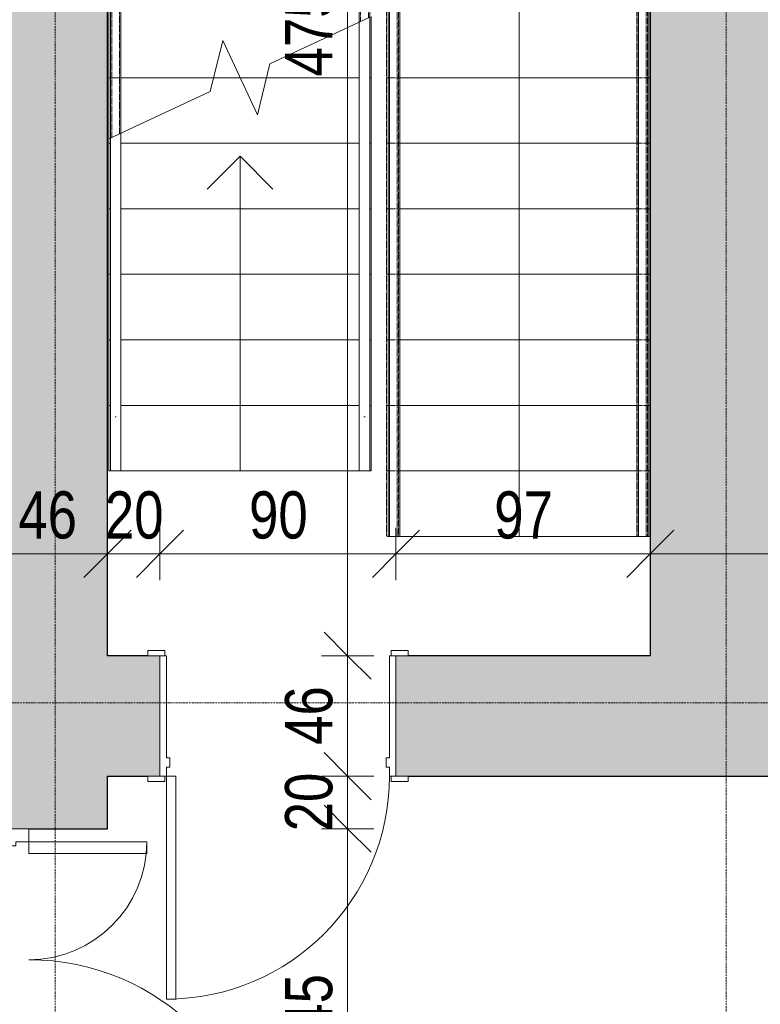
# Model space of a CAD drawing. Header units: centimetres. Extents: x 14811 to 18313, y -10850 to -8539.
# Tile 8 of 13: x 16206 to 16489, y -9484 to -9108. Entities that reach past the tile are written whole.
import ezdxf

# ---------------------------------------------------------------- set-up
doc = ezdxf.new("R2010")
doc.units = ezdxf.units.CM
doc.linetypes.add('Linia siatki', pattern=[0.9925, 0.47, -0.2175, 0.0875, -0.2175])
doc.linetypes.add('Ponad', pattern=[0.396875, 0.238125, -0.15875])
for name, color, linetype, lineweight in [('A-ANNO-DIMS', 211, 'Continuous', 9), ('A-ANNO-DIMS-100', 211, 'Continuous', 9), ('A-DETL-THIN', 151, 'Continuous', 9), ('A-DOOR', 31, 'Continuous', 9), ('A-DOOR-FRAM', 31, 'Continuous', 18), ('A-FLOR-HRAL', 11, 'Continuous', 9), ('A-FLOR-HRAL-MBND', 5, 'Ponad', 9), ('A-WALL', 113, 'Continuous', 9), ('A-WALL-PATT', 111, 'Continuous', 25), ('S-GRID', 1, 'Continuous', 9), ('S-STRS', 31, 'Continuous', 9), ('S-STRS-ANNO', 31, 'Continuous', 9), ('S-STRS-MBND', 31, 'Ponad', 9)]:
    doc.layers.add(name, color=color, linetype=linetype, lineweight=lineweight)
doc.styles.add('Arial_2', font='arial.ttf', dxfattribs={"width": 0.8, "height": 18})
doc.dimstyles.new('Przekątna_-_1_8_mm_Arial', dxfattribs={"dimscale": 30.48, "dimtxt": 18.364669, "dimasz": 0.590551, "dimexe": 0.328084, "dimexo": 0.0625, "dimgap": 0.016404, "dimtad": 1, "dimdec": 0, "dimdsep": 46, "dimtxsty": 'Arial_2', "dimblk1": 'OBLIQUE', "dimblk2": 'OBLIQUE', "dimsah": 1, "dimcen": 0.09, "dimazin": 0, "dimtfac": 1, "dimtdec": 4, "dimtix": 1, "dimtmove": 0, "dimatfit": 3, "dimfxl": 0.328084, "dimfxlon": 1, "dimtvp": 1, "dimtolj": 1, "dimtzin": 0, "dimarcsym": 2})

# ---------------------------------------------------------------- blocks, each defined once
blk = doc.blocks.new('Drzwi-korytarz-niesymetryczne-wpuszczane - 1350 x 2000mm-590928-4_Poziom piętra inwentaryzacja')
at = {"layer": 'A-DOOR', "lineweight": 18}
for p, q in [((-63, 6.365), (-67.5, 6.365)), ((-67.5, 6.365), (-67.5, -83.635)), ((-63, -83.635), (-63, 6.365)), ((63, 6.365), (67.5, 6.365)), ((63, -38.635), (63, 6.365)), ((67.5, 6.365), (67.5, -38.635)), ((67.5, -38.635), (63, -38.635)), ((-67.5, -83.635), (-63, -83.635))]:
    blk.add_line(p, q, dxfattribs=at)
at = {"layer": 'A-DOOR'}
for centre, radius, start, end in [((-67.5, 6.365), 90, 270, 360), ((67.5, 6.365), 45, 180, 270)]:
    blk.add_arc(centre, radius, start, end, dxfattribs=at)
at = {"layer": 'A-DOOR-FRAM'}
for p, q in [((-72.5, 21.365), (-67.5, 21.365)), ((-72.5, 6.365), (-72.5, 21.365)), ((-67.5, 21.365), (-67.5, 16.44375)), ((67.5, 21.365), (72.5, 21.365)), ((67.5, 16.44375), (67.5, 21.365)), ((72.5, 21.365), (72.5, 6.365)), ((-67.5, 16.44375), (-65.9125, 16.44375)), ((-65.9125, 16.44375), (-65.9125, 11.34125)), ((65.9125, 16.44375), (67.5, 16.44375)), ((65.9125, 11.34125), (65.9125, 16.44375)), ((-67.5, 11.34125), (-67.5, 6.365)), ((-65.9125, 11.34125), (-67.5, 11.34125)), ((67.5, 11.34125), (65.9125, 11.34125)), ((67.5, 6.365), (67.5, 11.34125)), ((-67.5, 6.365), (-72.5, 6.365)), ((72.5, 6.365), (67.5, 6.365))]:
    blk.add_line(p, q, dxfattribs=at)
blk = doc.blocks.new('Drzwi-wewnętrzne-jednoskrzydłowe-dwupanelowe-drewniane - 900 x 2100mm-718473-4_Poziom piętra inwentaryzacja')
at = {"layer": 'A-DOOR', "lineweight": 18}
for p, q in [((42.5, 107.6825), (39, 107.6825)), ((39, 107.6825), (39, 22.6825)), ((42.5, 22.6825), (42.5, 107.6825)), ((39, 22.6825), (42.5, 22.6825))]:
    blk.add_line(p, q, dxfattribs=at)
at = {"layer": 'A-DOOR'}
for p, q in [((-43.135, 24.6825), (-49.635, 24.6825)), ((-49.635, 24.6825), (-49.635, 22.6825)), ((-49.635, 22.6825), (-43.135, 22.6825)), ((-43.135, 22.6825), (-43.135, 24.6825)), ((49.635, 24.6825), (43.135, 24.6825)), ((43.135, 24.6825), (43.135, 22.6825)), ((43.135, 22.6825), (49.635, 22.6825)), ((49.635, 22.6825), (49.635, 24.6825)), ((-43.135, -23.3175), (-49.635, -23.3175)), ((-49.635, -23.3175), (-49.635, -25.3175)), ((-49.635, -25.3175), (-43.135, -25.3175)), ((-43.135, -25.3175), (-43.135, -23.3175)), ((49.635, -23.3175), (43.135, -23.3175)), ((43.135, -23.3175), (43.135, -25.3175)), ((43.135, -25.3175), (49.635, -25.3175)), ((49.635, -25.3175), (49.635, -23.3175))]:
    blk.add_line(p, q, dxfattribs=at)
blk.add_arc((42.5, 22.6825), 85, 90, 180, dxfattribs=at)
at = {"layer": 'A-DOOR-FRAM'}
for p, q in [((-42.5, 22.6825), (-45, 22.6825)), ((-45, 22.6825), (-45, -23.3175)), ((-42.5, 19.1825), (-42.5, 22.6825)), ((42.5, 22.6825), (42.5, 19.1825)), ((45, 22.6825), (42.5, 22.6825)), ((45, -23.3175), (45, 22.6825)), ((-41.23, 19.1825), (-42.5, 19.1825)), ((-41.23, 15.69), (-41.23, 19.1825)), ((42.5, 19.1825), (41.23, 19.1825)), ((41.23, 19.1825), (41.23, 15.69)), ((-42.5, -23.3175), (-42.5, 15.69)), ((-42.5, 15.69), (-41.23, 15.69)), ((41.23, 15.69), (42.5, 15.69)), ((42.5, 15.69), (42.5, -23.3175)), ((-45, -23.3175), (-42.5, -23.3175)), ((42.5, -23.3175), (45, -23.3175))]:
    blk.add_line(p, q, dxfattribs=at)
blk = doc.blocks.new('Typ poręczy górnej - Górna poręcz_wewnętrzny_-715576-4_Poziom piętra inwentaryzacja')
at = {"layer": 'A-FLOR-HRAL'}
for p, q in [((16335.62, -8977.45), (16335.62, -9109.02)), ((16349.16, -8975.67), (16337.04, -8975.67)), ((16339.62, -9107.15), (16339.62, -8980.8)), ((16340.39, -8979.67), (16347.16, -8979.67)), ((16347.16, -8977.67), (16347.16, -9305.21)), ((16351.16, -9305.21), (16351.16, -8977.67))]:
    blk.add_line(p, q, dxfattribs=at)
at = {"layer": 'A-FLOR-HRAL', "flags": 128}
for points in [[(16337.62, -8978.03), (16337.1, -8977.63), (16336.62, -8977.34), (16336.21, -8977.17), (16335.89, -8977.13), (16335.69, -8977.22), (16335.62, -8977.45)], [(16335.62, -8977.45), (16335.69, -8977.79), (16335.89, -8978.22), (16336.21, -8978.71), (16336.62, -8979.23), (16337.1, -8979.74), (16337.62, -8980.21), (16337.82, -8980.37)], [(16337.83, -8977.91), (16337.62, -8977.67), (16337.23, -8977.16), (16336.93, -8976.67), (16336.76, -8976.26), (16336.72, -8975.94), (16336.81, -8975.74), (16337.04, -8975.67)], [(16349.16, -8975.67), (16348.64, -8975.74), (16348.16, -8975.94), (16347.75, -8976.26), (16347.43, -8976.67), (16347.23, -8977.16), (16347.16, -8977.67)], [(16347.16, -8977.67), (16347.23, -8977.16), (16347.43, -8976.67), (16347.75, -8976.26), (16348.16, -8975.94), (16348.64, -8975.74), (16349.16, -8975.67), (16349.68, -8975.74), (16350.16, -8975.94), (16350.58, -8976.26)], [(16350.58, -8976.26), (16350.16, -8975.94), (16349.68, -8975.74), (16349.16, -8975.67)], [(16339.46, -8980.22), (16339.35, -8980.03), (16339.14, -8979.68)], [(16349.36, -9305.21), (16349.16, -9305.21), (16348.97, -9305.21)]]:
    blk.add_lwpolyline(points, dxfattribs=at)
blk = doc.blocks.new('Typ poręczy górnej - Górna poręcz_wewnętrzny_-V6-4_Poziom piętra inwentaryzacja')
at = {"layer": 'A-FLOR-HRAL'}
for p, q in [((16337.62, -8975.67), (16337.62, -8979.67)), ((16337.62, -8975.67), (16351.16, -8975.67)), ((16351.16, -8975.67), (16351.16, -9305.21)), ((16335.62, -8980.21), (16339.62, -8980.21)), ((16335.62, -9109.02), (16335.62, -8980.21)), ((16337.62, -8979.67), (16347.16, -8979.67)), ((16339.62, -9107.15), (16339.62, -8980.21)), ((16347.16, -8979.67), (16347.16, -9305.21)), ((16351.16, -9305.21), (16347.16, -9305.21))]:
    blk.add_line(p, q, dxfattribs=at)
blk = doc.blocks.new('Typ poręczy górnej - Górna poręcz_wewnętrzny_-715590-4_Poziom piętra inwentaryzacja')
at = {"layer": 'A-FLOR-HRAL'}
for p, q in [((16240.7, -8979.62), (16240.7, -9153.24)), ((16244.7, -9151.41), (16244.7, -8979.62)), ((16442.08, -8981.31), (16442.08, -9305.21)), ((16446.08, -9305.21), (16446.08, -8981.31))]:
    blk.add_line(p, q, dxfattribs=at)
at = {"layer": 'A-FLOR-HRAL', "flags": 128}
blk.add_lwpolyline([(16444.28, -9305.21), (16444.08, -9305.21), (16443.89, -9305.21)], dxfattribs=at)
blk = doc.blocks.new('Typ poręczy górnej - Górna poręcz_wewnętrzny_-V7-4_Poziom piętra inwentaryzacja')
at = {"layer": 'A-FLOR-HRAL'}
for p, q in [((16442.08, -8955.21), (16442.08, -9305.21)), ((16446.08, -8955.21), (16446.08, -9305.21)), ((16240.7, -9153.24), (16240.7, -8980.21)), ((16244.7, -9151.41), (16244.7, -8980.21)), ((16446.08, -9305.21), (16442.08, -9305.21))]:
    blk.add_line(p, q, dxfattribs=at)
blk = doc.blocks.new('Poręcz - Poręcz-717018-4_Poziom piętra inwentaryzacja')
at = {"layer": 'A-FLOR-HRAL-MBND'}
for p, q in [((16336.12, -8976.17), (16350.12, -8976.17)), ((16336.12, -8980.21), (16336.12, -8976.17)), ((16336.12, -8976.17), (16350.12, -8976.17)), ((16336.12, -8980.21), (16336.12, -8976.17)), ((16336.12, -8976.17), (16350.12, -8976.17)), ((16336.12, -8980.21), (16336.12, -8976.17)), ((16336.12, -8976.17), (16350.12, -8976.17)), ((16336.12, -8980.21), (16336.12, -8976.17)), ((16350.12, -8976.17), (16350.12, -9305.21)), ((16350.12, -8976.17), (16350.12, -9305.21)), ((16350.12, -8976.17), (16350.12, -9305.21)), ((16350.12, -8976.17), (16350.12, -9305.21)), ((16336.12, -9108.78), (16336.12, -8980.21)), ((16336.12, -9108.78), (16336.12, -8980.21)), ((16336.12, -9108.78), (16336.12, -8980.21)), ((16336.12, -9108.78), (16336.12, -8980.21)), ((16339.12, -8979.17), (16347.12, -8979.17)), ((16339.12, -8980.21), (16339.12, -8979.17)), ((16339.12, -8979.17), (16347.12, -8979.17)), ((16339.12, -8980.21), (16339.12, -8979.17)), ((16339.12, -8979.17), (16347.12, -8979.17)), ((16339.12, -8980.21), (16339.12, -8979.17)), ((16339.12, -8979.17), (16347.12, -8979.17)), ((16339.12, -8980.21), (16339.12, -8979.17)), ((16339.12, -9107.38), (16339.12, -8980.21)), ((16339.12, -9107.38), (16339.12, -8980.21)), ((16339.12, -9107.38), (16339.12, -8980.21)), ((16339.12, -9107.38), (16339.12, -8980.21)), ((16347.12, -8979.17), (16347.12, -9305.21)), ((16347.12, -8979.17), (16347.12, -9305.21)), ((16347.12, -8979.17), (16347.12, -9305.21)), ((16347.12, -8979.17), (16347.12, -9305.21)), ((16350.12, -9305.21), (16347.12, -9305.21)), ((16350.12, -9305.21), (16347.12, -9305.21)), ((16350.12, -9305.21), (16347.12, -9305.21)), ((16350.12, -9305.21), (16347.12, -9305.21))]:
    blk.add_line(p, q, dxfattribs=at)
blk = doc.blocks.new('Poręcz - Poręcz-717022-4_Poziom piętra inwentaryzacja')
at = {"layer": 'A-FLOR-HRAL-MBND'}
for p, q in [((16241.2, -9153.05), (16241.2, -8980.21)), ((16241.2, -9153.05), (16241.2, -8980.21)), ((16241.2, -9153.05), (16241.2, -8980.21)), ((16241.2, -9153.05), (16241.2, -8980.21)), ((16244.2, -9151.65), (16244.2, -8980.21)), ((16244.2, -9151.65), (16244.2, -8980.21)), ((16244.2, -9151.65), (16244.2, -8980.21)), ((16244.2, -9151.65), (16244.2, -8980.21)), ((16442.04, -8980.21), (16442.04, -9305.21)), ((16442.04, -8980.21), (16442.04, -9305.21)), ((16442.04, -8980.21), (16442.04, -9305.21)), ((16442.04, -8980.21), (16442.04, -9305.21)), ((16445.04, -8980.21), (16445.04, -9305.21)), ((16445.04, -8980.21), (16445.04, -9305.21)), ((16445.04, -8980.21), (16445.04, -9305.21)), ((16445.04, -8980.21), (16445.04, -9305.21)), ((16445.04, -9305.21), (16442.04, -9305.21)), ((16445.04, -9305.21), (16442.04, -9305.21)), ((16445.04, -9305.21), (16442.04, -9305.21)), ((16445.04, -9305.21), (16442.04, -9305.21))]:
    blk.add_line(p, q, dxfattribs=at)
blk = doc.blocks.new('Typ poręczy górnej - Górna poręcz_wewnętrzny_-717034-4_Poziom piętra inwentaryzacja')
at = {"layer": 'A-FLOR-HRAL'}
for p, q in [((16335.62, -9255.97), (16335.62, -9280.21)), ((16339.62, -9280.21), (16339.62, -9255.97)), ((16337.41, -9259.59), (16337.83, -9259.59))]:
    blk.add_line(p, q, dxfattribs=at)
at = {"layer": 'A-FLOR-HRAL', "flags": 128}
blk.add_lwpolyline([(16337.82, -9280.21), (16337.62, -9280.21), (16337.43, -9280.21)], dxfattribs=at)
blk = doc.blocks.new('Typ poręczy górnej - Górna poręcz_wewnętrzny_-V8-4_Poziom piętra inwentaryzacja')
at = {"layer": 'A-FLOR-HRAL', "linetype": 'Ponad'}
for p, q in [((16337.62, -8975.67), (16337.62, -8979.67)), ((16337.62, -8975.67), (16350.62, -8975.67)), ((16350.62, -8975.67), (16350.62, -9305.21)), ((16335.62, -8980.21), (16339.62, -8980.21)), ((16335.62, -9109.02), (16335.62, -8980.21)), ((16337.62, -8979.67), (16346.62, -8979.67)), ((16339.62, -9107.15), (16339.62, -8980.21)), ((16346.62, -8979.67), (16346.62, -9305.21)), ((16350.62, -9305.21), (16346.62, -9305.21))]:
    blk.add_line(p, q, dxfattribs=at)
at = {"layer": 'A-FLOR-HRAL'}
for p, q in [((16339.62, -9107.15), (16335.62, -9109.02)), ((16335.62, -9280.21), (16335.62, -9109.02)), ((16339.62, -9280.21), (16339.62, -9107.15)), ((16335.62, -9280.21), (16339.62, -9280.21))]:
    blk.add_line(p, q, dxfattribs=at)
blk = doc.blocks.new('Typ poręczy górnej - Górna poręcz_wewnętrzny_-717048-4_Poziom piętra inwentaryzacja')
at = {"layer": 'A-FLOR-HRAL'}
for p, q in [((16240.7, -9255.97), (16240.7, -9280.21)), ((16244.7, -9280.21), (16244.7, -9255.97)), ((16242.49, -9259.59), (16242.91, -9259.59))]:
    blk.add_line(p, q, dxfattribs=at)
at = {"layer": 'A-FLOR-HRAL', "flags": 128}
blk.add_lwpolyline([(16242.9, -9280.21), (16242.7, -9280.21), (16242.51, -9280.21)], dxfattribs=at)
blk = doc.blocks.new('Typ poręczy górnej - Górna poręcz_wewnętrzny_-V9-4_Poziom piętra inwentaryzacja')
at = {"layer": 'A-FLOR-HRAL', "linetype": 'Ponad'}
for p, q in [((16441.54, -8955.21), (16441.54, -9305.21)), ((16445.54, -8955.21), (16445.54, -9305.21)), ((16240.7, -9153.28), (16240.7, -8980.21)), ((16244.7, -9151.41), (16244.7, -8980.21)), ((16445.54, -9305.21), (16441.54, -9305.21))]:
    blk.add_line(p, q, dxfattribs=at)
at = {"layer": 'A-FLOR-HRAL'}
for p, q in [((16244.7, -9151.41), (16240.7, -9153.28)), ((16240.7, -9280.21), (16240.7, -9153.28)), ((16244.7, -9280.21), (16244.7, -9151.41)), ((16240.7, -9280.21), (16244.7, -9280.21))]:
    blk.add_line(p, q, dxfattribs=at)
blk = doc.blocks.new('DIMBLOCK154-4_Poziom piętra inwentaryzacja')
at = {"layer": 'A-ANNO-DIMS-100'}
for p, q in [((16331.2, -9416.71), (16322.2, -9407.71)), ((16331.2, -9416.71), (16321.2, -9416.71)), ((16331.2, -9561.71), (16331.2, -9416.71)), ((16331.2, -9416.71), (16340.2, -9425.71)), ((16331.2, -9416.71), (16341.2, -9416.71)), ((16331.2, -9561.71), (16322.2, -9552.71)), ((16331.2, -9561.71), (16321.2, -9561.71)), ((16331.2, -9561.71), (16340.2, -9570.71)), ((16331.2, -9561.71), (16341.2, -9561.71))]:
    blk.add_line(p, q, dxfattribs=at)
at = {"layer": 'A-ANNO-DIMS-100', "color": 0, "insert": (16307.34, -9505.74), "char_height": 18, "width": 39.6677, "attachment_point": 1, "rotation": 90, "line_spacing_factor": 0.941778, "style": 'Arial_2'}
blk.add_mtext('145', dxfattribs=at)
blk = doc.blocks.new('_Oblique')
at = {"color": 0, "linetype": 'ByBlock', "lineweight": -2}
blk.add_line((-0.5, -0.5), (0.5, 0.5), dxfattribs=at)
blk = doc.blocks.new('DIMBLOCK155-4_Poziom piętra inwentaryzacja')
at = {"layer": 'A-ANNO-DIMS-100'}
for p, q in [((16331.2, -9396.71), (16322.2, -9387.71)), ((16331.2, -9396.71), (16321.2, -9396.71)), ((16331.2, -9416.71), (16331.2, -9396.71)), ((16331.2, -9396.71), (16340.2, -9405.71)), ((16331.2, -9396.71), (16341.2, -9396.71)), ((16331.2, -9416.71), (16322.2, -9407.71)), ((16331.2, -9416.71), (16321.2, -9416.71)), ((16331.2, -9416.71), (16340.2, -9425.71)), ((16331.2, -9416.71), (16341.2, -9416.71))]:
    blk.add_line(p, q, dxfattribs=at)
at = {"layer": 'A-ANNO-DIMS-100', "color": 0, "insert": (16307.34, -9417.73), "char_height": 18, "width": 26.4451, "attachment_point": 1, "rotation": 90, "line_spacing_factor": 0.941778, "style": 'Arial_2'}
blk.add_mtext('20', dxfattribs=at)
blk = doc.blocks.new('DIMBLOCK156-4_Poziom piętra inwentaryzacja')
at = {"layer": 'A-ANNO-DIMS-100'}
for p, q in [((16331.2, -9350.71), (16322.2, -9341.71)), ((16331.2, -9350.71), (16321.2, -9350.71)), ((16331.2, -9396.71), (16331.2, -9350.71)), ((16331.2, -9350.71), (16340.2, -9359.71)), ((16331.2, -9350.71), (16341.2, -9350.71)), ((16331.2, -9396.71), (16322.2, -9387.71)), ((16331.2, -9396.71), (16321.2, -9396.71)), ((16331.2, -9396.71), (16340.2, -9405.71)), ((16331.2, -9396.71), (16341.2, -9396.71))]:
    blk.add_line(p, q, dxfattribs=at)
at = {"layer": 'A-ANNO-DIMS-100', "color": 0, "insert": (16307.34, -9384.73), "char_height": 18, "width": 26.4451, "attachment_point": 1, "rotation": 90, "line_spacing_factor": 0.941778, "style": 'Arial_2'}
blk.add_mtext('46', dxfattribs=at)
blk = doc.blocks.new('DIMBLOCK157-4_Poziom piętra inwentaryzacja')
at = {"layer": 'A-ANNO-DIMS-100'}
for p, q in [((16331.2, -8875.71), (16322.2, -8866.71)), ((16331.2, -8875.71), (16321.2, -8875.71)), ((16331.2, -9350.71), (16331.2, -8875.71)), ((16331.2, -8875.71), (16340.2, -8884.71)), ((16331.2, -8875.71), (16341.2, -8875.71)), ((16331.2, -9350.71), (16322.2, -9341.71)), ((16331.2, -9350.71), (16321.2, -9350.71)), ((16331.2, -9350.71), (16340.2, -9359.71)), ((16331.2, -9350.71), (16341.2, -9350.71))]:
    blk.add_line(p, q, dxfattribs=at)
at = {"layer": 'A-ANNO-DIMS-100', "color": 0, "insert": (16307.34, -9129.74), "char_height": 18, "width": 39.6677, "attachment_point": 1, "rotation": 90, "line_spacing_factor": 0.941778, "style": 'Arial_2'}
blk.add_mtext('475', dxfattribs=at)
blk = doc.blocks.new('DIMBLOCK167-4_Poziom piętra inwentaryzacja')
at = {"layer": 'A-ANNO-DIMS-100'}
for p, q in [((16193.62, -9311.88), (16193.62, -9301.88)), ((16193.62, -9311.88), (16202.62, -9302.88)), ((16239.62, -9311.88), (16239.62, -9301.88)), ((16239.62, -9311.88), (16248.62, -9302.88)), ((16193.62, -9311.88), (16184.62, -9320.88)), ((16193.62, -9311.88), (16239.62, -9311.88)), ((16193.62, -9311.88), (16193.62, -9321.88)), ((16239.62, -9311.88), (16230.62, -9320.88)), ((16239.62, -9311.88), (16239.62, -9321.88))]:
    blk.add_line(p, q, dxfattribs=at)
at = {"layer": 'A-ANNO-DIMS-100', "color": 0, "insert": (16205.6, -9288.02), "char_height": 18, "width": 26.4451, "attachment_point": 1, "line_spacing_factor": 0.941778, "style": 'Arial_2'}
blk.add_mtext('46', dxfattribs=at)
blk = doc.blocks.new('DIMBLOCK168-4_Poziom piętra inwentaryzacja')
at = {"layer": 'A-ANNO-DIMS-100'}
for p, q in [((16239.62, -9311.88), (16239.62, -9301.88)), ((16239.62, -9311.88), (16248.62, -9302.88)), ((16259.62, -9311.88), (16259.62, -9301.88)), ((16259.62, -9311.88), (16268.62, -9302.88)), ((16239.62, -9311.88), (16230.62, -9320.88)), ((16239.62, -9311.88), (16259.62, -9311.88)), ((16239.62, -9311.88), (16239.62, -9321.88)), ((16259.62, -9311.88), (16250.62, -9320.88)), ((16259.62, -9311.88), (16259.62, -9321.88))]:
    blk.add_line(p, q, dxfattribs=at)
at = {"layer": 'A-ANNO-DIMS-100', "color": 0, "insert": (16238.6, -9288.02), "char_height": 18, "width": 26.4451, "attachment_point": 1, "line_spacing_factor": 0.941778, "style": 'Arial_2'}
blk.add_mtext('20', dxfattribs=at)
blk = doc.blocks.new('DIMBLOCK169-4_Poziom piętra inwentaryzacja')
at = {"layer": 'A-ANNO-DIMS-100'}
for p, q in [((16259.62, -9311.88), (16259.62, -9301.88)), ((16259.62, -9311.88), (16268.62, -9302.88)), ((16349.62, -9311.88), (16349.62, -9301.88)), ((16349.62, -9311.88), (16358.62, -9302.88)), ((16259.62, -9311.88), (16250.62, -9320.88)), ((16259.62, -9311.88), (16349.62, -9311.88)), ((16259.62, -9311.88), (16259.62, -9321.88)), ((16349.62, -9311.88), (16340.62, -9320.88)), ((16349.62, -9311.88), (16349.62, -9321.88))]:
    blk.add_line(p, q, dxfattribs=at)
at = {"layer": 'A-ANNO-DIMS-100', "color": 0, "insert": (16293.6, -9288.02), "char_height": 18, "width": 26.4451, "attachment_point": 1, "line_spacing_factor": 0.941778, "style": 'Arial_2'}
blk.add_mtext('90', dxfattribs=at)
blk = doc.blocks.new('DIMBLOCK170-4_Poziom piętra inwentaryzacja')
at = {"layer": 'A-ANNO-DIMS-100'}
for p, q in [((16349.62, -9311.88), (16349.62, -9301.88)), ((16349.62, -9311.88), (16358.62, -9302.88)), ((16446.62, -9311.88), (16446.62, -9301.88)), ((16446.62, -9311.88), (16455.62, -9302.88)), ((16349.62, -9311.88), (16340.62, -9320.88)), ((16349.62, -9311.88), (16446.62, -9311.88)), ((16349.62, -9311.88), (16349.62, -9321.88)), ((16446.62, -9311.88), (16437.62, -9320.88)), ((16446.62, -9311.88), (16446.62, -9321.88))]:
    blk.add_line(p, q, dxfattribs=at)
at = {"layer": 'A-ANNO-DIMS-100', "color": 0, "insert": (16387.1, -9288.02), "char_height": 18, "width": 26.4451, "attachment_point": 1, "line_spacing_factor": 0.941778, "style": 'Arial_2'}
blk.add_mtext('97', dxfattribs=at)
blk = doc.blocks.new('DIMBLOCK171-4_Poziom piętra inwentaryzacja')
at = {"layer": 'A-ANNO-DIMS-100'}
for p, q in [((16446.62, -9311.88), (16446.62, -9301.88)), ((16446.62, -9311.88), (16455.62, -9302.88)), ((16794.62, -9311.88), (16794.62, -9301.88)), ((16794.62, -9311.88), (16803.62, -9302.88)), ((16446.62, -9311.88), (16437.62, -9320.88)), ((16446.62, -9311.88), (16794.62, -9311.88)), ((16446.62, -9311.88), (16446.62, -9321.88)), ((16794.62, -9311.88), (16785.62, -9320.88)), ((16794.62, -9311.88), (16794.62, -9321.88))]:
    blk.add_line(p, q, dxfattribs=at)
at = {"layer": 'A-ANNO-DIMS-100', "color": 0, "insert": (16604.09, -9288.02), "char_height": 18, "width": 39.6677, "attachment_point": 1, "line_spacing_factor": 0.941778, "style": 'Arial_2'}
blk.add_mtext('348', dxfattribs=at)

msp = doc.modelspace()

# ---------------------------------------------------------------- hatches: boundary and pattern name
at = {"layer": 'A-WALL-PATT', "lineweight": 9}
h = msp.add_hatch(color=256, dxfattribs=at)
h.paths.add_polyline_path([(16209.03, -10415.71), (16239.62, -10415.71), (16239.62, -9561.71), (16193.62, -9561.71), (16193.62, -10415.71)])
h.paths.add_polyline_path([(16194.62, -9416.71), (16239.62, -9416.71), (16239.62, -8812.71), (16193.62, -8812.71), (16193.62, -9416.71)])
msp.add_hatch(color=256, dxfattribs=at).paths.add_polyline_path([(16494.62, -9396.71), (16494.62, -8875.71), (16446.62, -8875.71), (16446.62, -9396.71)])
h = msp.add_hatch(color=256, dxfattribs=at)
h.paths.add_polyline_path([(16254.99, -9396.71), (16259.62, -9396.71), (16259.62, -9350.71), (16239.62, -9350.71), (16239.62, -9396.71)])
h.paths.add_polyline_path([(16354.26, -9396.71), (16446.62, -9396.71), (16446.62, -9350.71), (16349.62, -9350.71), (16349.62, -9396.71)])

# ---------------------------------------------------------------- linework, layer by layer
at = {"layer": 'A-DETL-THIN'}
for p, q in [((16239.62, -9350.71), (16239.62, -9100.71)), ((16446.62, -9100.71), (16446.62, -9350.71))]:
    msp.add_line(p, q, dxfattribs=at)
at = {"layer": 'A-WALL', "lineweight": 25}
for p, q in [((16239.62, -9350.71), (16239.62, -8875.71)), ((16446.62, -8875.71), (16446.62, -9350.71)), ((16254.99, -9350.71), (16239.62, -9350.71)), ((16446.62, -9350.71), (16354.26, -9350.71)), ((16239.62, -9416.71), (16239.62, -9396.71)), ((16239.62, -9396.71), (16254.99, -9396.71)), ((16354.26, -9396.71), (16494.62, -9396.71)), ((16209.62, -9416.71), (16239.62, -9416.71))]:
    msp.add_line(p, q, dxfattribs=at)
at = {"layer": 'S-GRID', "linetype": 'Linia siatki'}
for p, q in [((16219.62, -8538.72), (16219.62, -10790.24)), ((16475.62, -8538.72), (16475.62, -10790.24)), ((14810.51, -9368.71), (18252.65, -9368.71))]:
    msp.add_line(p, q, dxfattribs=at)
at = {"layer": 'S-STRS'}
for p, q in [((16240.16, -9130.21), (16240.16, -9105.21)), ((16346.62, -9105.21), (16346.62, -9130.21)), ((16340.16, -9130.21), (16340.16, -9106.9)), ((16240.16, -9153.53), (16240.16, -9130.21)), ((16240.16, -9130.21), (16240.7, -9130.21)), ((16244.7, -9130.21), (16280.12, -9130.21)), ((16280.12, -9130.21), (16290.16, -9130.21)), ((16290.16, -9130.21), (16300.21, -9130.21)), ((16300.21, -9130.21), (16335.62, -9130.21)), ((16339.62, -9130.21), (16340.16, -9130.21)), ((16340.16, -9155.21), (16340.16, -9130.21)), ((16346.62, -9130.21), (16346.62, -9155.21)), ((16347.16, -9130.21), (16346.62, -9130.21)), ((16442.08, -9130.21), (16351.16, -9130.21)), ((16446.62, -9130.21), (16446.08, -9130.21)), ((16240.16, -9155.21), (16240.16, -9153.53)), ((16240.16, -9180.21), (16240.16, -9155.21)), ((16240.16, -9155.21), (16240.7, -9155.21)), ((16244.7, -9155.21), (16335.62, -9155.21)), ((16339.62, -9155.21), (16340.16, -9155.21)), ((16340.16, -9180.21), (16340.16, -9155.21)), ((16346.62, -9155.21), (16346.62, -9180.21)), ((16347.16, -9155.21), (16346.62, -9155.21)), ((16442.08, -9155.21), (16351.16, -9155.21)), ((16446.62, -9155.21), (16446.08, -9155.21)), ((16240.16, -9205.21), (16240.16, -9180.21)), ((16240.16, -9180.21), (16240.7, -9180.21)), ((16244.7, -9180.21), (16335.62, -9180.21)), ((16339.62, -9180.21), (16340.16, -9180.21)), ((16340.16, -9205.21), (16340.16, -9180.21)), ((16346.62, -9180.21), (16346.62, -9205.21)), ((16347.16, -9180.21), (16346.62, -9180.21)), ((16442.08, -9180.21), (16351.16, -9180.21)), ((16446.62, -9180.21), (16446.08, -9180.21)), ((16240.16, -9230.21), (16240.16, -9205.21)), ((16240.16, -9205.21), (16240.7, -9205.21)), ((16244.7, -9205.21), (16335.62, -9205.21)), ((16339.62, -9205.21), (16340.16, -9205.21)), ((16340.16, -9230.21), (16340.16, -9205.21)), ((16346.62, -9205.21), (16346.62, -9230.21)), ((16347.16, -9205.21), (16346.62, -9205.21)), ((16442.08, -9205.21), (16351.16, -9205.21)), ((16446.62, -9205.21), (16446.08, -9205.21)), ((16240.16, -9255.21), (16240.16, -9230.21)), ((16240.16, -9230.21), (16240.7, -9230.21)), ((16244.7, -9230.21), (16335.62, -9230.21)), ((16339.62, -9230.21), (16340.16, -9230.21)), ((16340.16, -9255.21), (16340.16, -9230.21)), ((16346.62, -9230.21), (16346.62, -9255.21)), ((16347.16, -9230.21), (16346.62, -9230.21)), ((16442.08, -9230.21), (16351.16, -9230.21)), ((16446.62, -9230.21), (16446.08, -9230.21)), ((16240.16, -9280.21), (16240.16, -9255.21)), ((16240.16, -9255.21), (16240.7, -9255.21)), ((16244.7, -9255.21), (16335.62, -9255.21)), ((16339.62, -9255.21), (16340.16, -9255.21)), ((16340.16, -9280.21), (16340.16, -9255.21)), ((16346.62, -9255.21), (16346.62, -9280.21)), ((16347.16, -9255.21), (16346.62, -9255.21)), ((16442.08, -9255.21), (16351.16, -9255.21)), ((16446.62, -9255.21), (16446.08, -9255.21)), ((16240.16, -9280.21), (16240.7, -9280.21)), ((16244.7, -9280.21), (16335.62, -9280.21)), ((16339.62, -9280.21), (16340.16, -9280.21)), ((16346.62, -9280.21), (16346.62, -9305.21)), ((16347.16, -9280.21), (16346.62, -9280.21)), ((16442.08, -9280.21), (16351.16, -9280.21)), ((16446.62, -9280.21), (16446.08, -9280.21)), ((16347.16, -9305.21), (16346.62, -9305.21)), ((16442.08, -9305.21), (16351.16, -9305.21)), ((16446.62, -9305.21), (16446.08, -9305.21))]:
    msp.add_line(p, q, dxfattribs=at)
at = {"layer": 'S-STRS', "linetype": 'Ponad'}
for p, q in [((16240.16, -9130.21), (16240.7, -9130.21)), ((16244.7, -9130.21), (16280.12, -9130.21)), ((16280.12, -9130.21), (16290.16, -9130.21)), ((16290.16, -9130.21), (16300.21, -9130.21)), ((16300.21, -9130.21), (16335.62, -9130.21)), ((16339.62, -9130.21), (16340.16, -9130.21)), ((16347.16, -9130.21), (16346.62, -9130.21)), ((16442.08, -9130.21), (16351.16, -9130.21)), ((16446.62, -9130.21), (16446.08, -9130.21)), ((16240.16, -9155.21), (16240.7, -9155.21)), ((16244.7, -9155.21), (16335.62, -9155.21)), ((16339.62, -9155.21), (16340.16, -9155.21)), ((16347.16, -9155.21), (16346.62, -9155.21)), ((16442.08, -9155.21), (16351.16, -9155.21)), ((16446.62, -9155.21), (16446.08, -9155.21)), ((16240.16, -9180.21), (16240.7, -9180.21)), ((16244.7, -9180.21), (16335.62, -9180.21)), ((16339.62, -9180.21), (16340.16, -9180.21)), ((16347.16, -9180.21), (16346.62, -9180.21)), ((16442.08, -9180.21), (16351.16, -9180.21)), ((16446.62, -9180.21), (16446.08, -9180.21)), ((16240.16, -9205.21), (16240.7, -9205.21)), ((16244.7, -9205.21), (16335.62, -9205.21)), ((16339.62, -9205.21), (16340.16, -9205.21)), ((16347.16, -9205.21), (16346.62, -9205.21)), ((16442.08, -9205.21), (16351.16, -9205.21)), ((16446.62, -9205.21), (16446.08, -9205.21)), ((16240.16, -9230.21), (16240.7, -9230.21)), ((16244.7, -9230.21), (16335.62, -9230.21)), ((16339.62, -9230.21), (16340.16, -9230.21)), ((16347.16, -9230.21), (16346.62, -9230.21)), ((16442.08, -9230.21), (16351.16, -9230.21)), ((16446.62, -9230.21), (16446.08, -9230.21)), ((16240.16, -9255.21), (16240.7, -9255.21)), ((16244.7, -9255.21), (16335.62, -9255.21)), ((16339.62, -9255.21), (16340.16, -9255.21)), ((16347.16, -9255.21), (16346.62, -9255.21)), ((16442.08, -9255.21), (16351.16, -9255.21)), ((16446.62, -9255.21), (16446.08, -9255.21)), ((16240.16, -9280.21), (16240.7, -9280.21)), ((16244.7, -9280.21), (16335.62, -9280.21)), ((16339.62, -9280.21), (16340.16, -9280.21)), ((16347.16, -9280.21), (16346.62, -9280.21)), ((16442.08, -9280.21), (16351.16, -9280.21)), ((16446.62, -9280.21), (16446.08, -9280.21))]:
    msp.add_line(p, q, dxfattribs=at)
at = {"layer": 'S-STRS-ANNO'}
for p, q in [((16396.62, -9105.21), (16396.62, -9130.21)), ((16396.62, -9130.21), (16396.62, -9155.21)), ((16396.62, -9155.21), (16396.62, -9180.21)), ((16290.16, -9160.21), (16277.66, -9172.71)), ((16290.16, -9180.21), (16290.16, -9160.21)), ((16290.16, -9160.21), (16302.66, -9172.71)), ((16290.16, -9205.21), (16290.16, -9180.21)), ((16396.62, -9180.21), (16396.62, -9205.21)), ((16290.16, -9230.21), (16290.16, -9205.21)), ((16396.62, -9205.21), (16396.62, -9230.21)), ((16290.16, -9255.21), (16290.16, -9230.21)), ((16396.62, -9230.21), (16396.62, -9255.21)), ((16290.16, -9280.21), (16290.16, -9255.21)), ((16396.62, -9255.21), (16396.62, -9280.21)), ((16396.62, -9280.21), (16396.62, -9305.21))]:
    msp.add_line(p, q, dxfattribs=at)
at = {"layer": 'S-STRS-MBND'}
for p, q in [((16240.16, -9153.53), (16240.16, -8980.21)), ((16346.08, -8980.21), (16346.08, -9305.21)), ((16446.08, -8980.21), (16446.08, -9305.21)), ((16240.16, -9130.21), (16280.12, -9130.21)), ((16240.16, -9130.21), (16280.12, -9130.21)), ((16290.16, -9130.21), (16300.21, -9130.21)), ((16290.16, -9130.21), (16300.21, -9130.21)), ((16446.08, -9130.21), (16346.08, -9130.21)), ((16446.08, -9130.21), (16346.08, -9130.21)), ((16446.08, -9155.21), (16346.08, -9155.21)), ((16446.08, -9155.21), (16346.08, -9155.21)), ((16446.08, -9180.21), (16346.08, -9180.21)), ((16446.08, -9180.21), (16346.08, -9180.21)), ((16446.08, -9205.21), (16346.08, -9205.21)), ((16446.08, -9205.21), (16346.08, -9205.21)), ((16446.08, -9230.21), (16346.08, -9230.21)), ((16446.08, -9230.21), (16346.08, -9230.21)), ((16446.08, -9255.21), (16346.08, -9255.21)), ((16446.08, -9255.21), (16346.08, -9255.21)), ((16446.08, -9280.21), (16346.08, -9280.21)), ((16446.08, -9280.21), (16346.08, -9280.21)), ((16446.08, -9305.21), (16346.08, -9305.21))]:
    msp.add_line(p, q, dxfattribs=at)
at = {"layer": 'S-STRS-MBND', "linetype": 'Continuous'}
for p, q in [((16335.62, -9109.02), (16301.49, -9124.93)), ((16283.56, -9116.05), (16278.83, -9135.5)), ((16296.77, -9144.38), (16283.56, -9116.05)), ((16301.49, -9124.93), (16296.77, -9144.38)), ((16278.83, -9135.5), (16240.16, -9153.53))]:
    msp.add_line(p, q, dxfattribs=at)

# ---------------------------------------------------------------- block references
at = {"layer": 'A-DOOR'}
for name, p, rotation in [('Drzwi-wewnętrzne-jednoskrzydłowe-dwupanelowe-drewniane - 900 x 2100mm-718473-4_Poziom piętra inwentaryzacja', (16304.62, -9374.03), 180), ('Drzwi-korytarz-niesymetryczne-wpuszczane - 1350 x 2000mm-590928-4_Poziom piętra inwentaryzacja', (16215.99, -9489.21), 89.99999999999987)]:
    msp.add_blockref(name, p, dxfattribs=dict(at, rotation=rotation))
at = {"layer": 'A-FLOR-HRAL'}
for name in ['Typ poręczy górnej - Górna poręcz_wewnętrzny_-715590-4_Poziom piętra inwentaryzacja', 'Typ poręczy górnej - Górna poręcz_wewnętrzny_-V7-4_Poziom piętra inwentaryzacja', 'Typ poręczy górnej - Górna poręcz_wewnętrzny_-V9-4_Poziom piętra inwentaryzacja', 'Poręcz - Poręcz-717022-4_Poziom piętra inwentaryzacja', 'Typ poręczy górnej - Górna poręcz_wewnętrzny_-715576-4_Poziom piętra inwentaryzacja', 'Typ poręczy górnej - Górna poręcz_wewnętrzny_-V6-4_Poziom piętra inwentaryzacja', 'Typ poręczy górnej - Górna poręcz_wewnętrzny_-V8-4_Poziom piętra inwentaryzacja', 'Poręcz - Poręcz-717018-4_Poziom piętra inwentaryzacja', 'Typ poręczy górnej - Górna poręcz_wewnętrzny_-717048-4_Poziom piętra inwentaryzacja', 'Typ poręczy górnej - Górna poręcz_wewnętrzny_-717034-4_Poziom piętra inwentaryzacja']:
    msp.add_blockref(name, (0, 0), dxfattribs=at)

# ---------------------------------------------------------------- dimensions: what is measured, and where the dimension line sits
at = {"layer": 'A-ANNO-DIMS'}
for base, p1, p2, override, picture, middle in [((16331.2, -8875.71), (16321.2, -9350.71), (16321.2, -8875.71), {"dimpost": '<>', "dimfxl": 475}, 'DIMBLOCK157-4_Poziom piętra inwentaryzacja', (16321.55, -9113.21)), ((16331.2, -9350.71), (16321.2, -9396.71), (16321.2, -9350.71), {"dimpost": '<>', "dimfxl": 46}, 'DIMBLOCK156-4_Poziom piętra inwentaryzacja', (16321.51, -9373.71)), ((16331.2, -9396.71), (16321.2, -9416.71), (16321.2, -9396.71), {"dimpost": '<>', "dimfxl": 20}, 'DIMBLOCK155-4_Poziom piętra inwentaryzacja', (16321.51, -9406.71)), ((16331.2, -9416.71), (16321.2, -9561.71), (16321.2, -9416.71), {"dimpost": '<>', "dimfxl": 145}, 'DIMBLOCK154-4_Poziom piętra inwentaryzacja', (16321.51, -9489.21))]:
    dim = msp.add_linear_dim(base=base, p1=p1, p2=p2, angle=90, dimstyle='Przekątna_-_1_8_mm_Arial', override=override, dxfattribs=at)
    dim.commit()
    dim.dimension.update_dxf_attribs({"geometry": picture, "text_midpoint": middle})
for base, p1, p2, override, picture, middle in [((16239.62, -9311.88), (16193.62, -9301.88), (16239.62, -9301.88), {"dimpost": '<>', "dimfxl": 46}, 'DIMBLOCK167-4_Poziom piętra inwentaryzacja', (16216.62, -9302.19)), ((16259.62, -9311.88), (16239.62, -9301.88), (16259.62, -9321.88), {"dimpost": '<>', "dimfxl": 28.284271}, 'DIMBLOCK168-4_Poziom piętra inwentaryzacja', (16249.62, -9302.19)), ((16349.62, -9311.88), (16259.62, -9321.88), (16349.62, -9321.88), {"dimpost": '<>', "dimfxl": 90}, 'DIMBLOCK169-4_Poziom piętra inwentaryzacja', (16304.62, -9302.19)), ((16446.62, -9311.88), (16349.62, -9321.88), (16446.62, -9301.88), {"dimpost": '<>', "dimfxl": 99.040396}, 'DIMBLOCK170-4_Poziom piętra inwentaryzacja', (16398.12, -9302.19)), ((16794.62, -9311.88), (16446.62, -9301.88), (16794.62, -9301.88), {"dimpost": '<>', "dimfxl": 348}, 'DIMBLOCK171-4_Poziom piętra inwentaryzacja', (16620.62, -9302.19))]:
    dim = msp.add_linear_dim(base=base, p1=p1, p2=p2, dimstyle='Przekątna_-_1_8_mm_Arial', override=override, dxfattribs=at)
    dim.commit()
    dim.dimension.update_dxf_attribs({"geometry": picture, "text_midpoint": middle})

doc.saveas('drawing.dxf')
